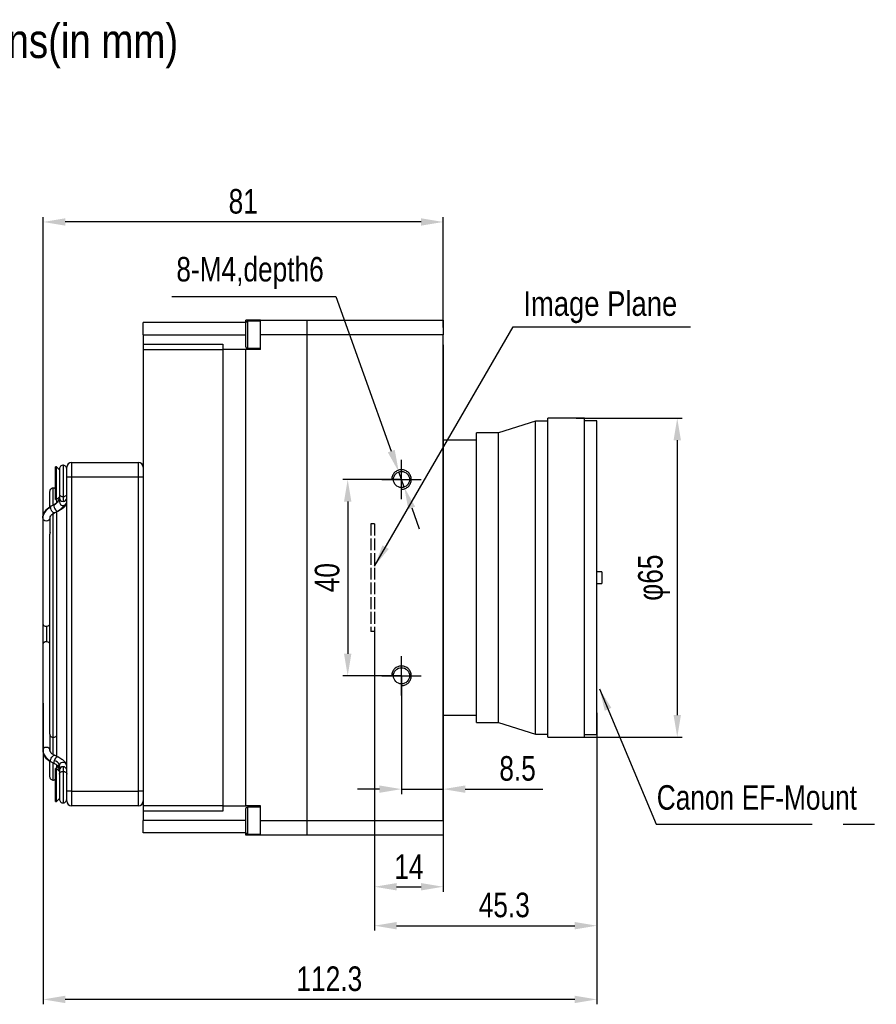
# Model space of a CAD drawing. Header units: millimetres. Extents: x 0 to 9132, y 0 to 2949.
# Tile 3 of 5: x 8828 to 9002, y 2749 to 2949. Entities that reach past the tile are written whole.
import ezdxf

# ---------------------------------------------------------------- set-up
doc = ezdxf.new("R2010")
doc.units = ezdxf.units.MM
doc.linetypes.add('ACAD_ISO02W100', pattern=[15, 12, -3])
doc.linetypes.add('CENTER', pattern=[50.8, 31.75, -6.35, 6.35, -6.35])
for name, color, linetype, lineweight in [('粗实线', 7, 'Continuous', 50), ('细实线', 3, 'Continuous', 25), ('细虚线', 2, 'ACAD_ISO02W100', 25)]:
    doc.layers.add(name, color=color, linetype=linetype, lineweight=lineweight)
doc.styles.add('iTek', font='txt', dxfattribs={"width": 0.8, "height": 5})
doc.dimstyles.new('iTek', dxfattribs={"dimscale": 0, "dimtxt": 5, "dimasz": 4.5, "dimexe": 1, "dimexo": 0, "dimgap": 1.5, "dimtad": 1, "dimtoh": 1, "dimdsep": 46, "dimtxsty": 'iTek', "dimcen": 4, "dimclrd": 256, "dimclre": 256, "dimclrt": 256, "dimazin": 2, "dimtfac": 1, "dimtmove": 0, "dimatfit": 3, "dimfxl": 1, "dimlwd": -1, "dimlwe": -1, "dimarcsym": 0})

# ---------------------------------------------------------------- blocks, each defined once
blk = doc.blocks.new('*D115')
at = {"layer": 'Defpoints', "color": 0, "linetype": 'CENTER'}
for p in [(8905.49, 2855.49), (8894.52, 2815.49), (8905.49, 2815.49)]:
    blk.add_point(p, dxfattribs=at)
at = {"layer": '细实线'}
for p, q in [((8905.49, 2855.49), (8893.52, 2855.49)), ((8894.52, 2850.99), (8894.52, 2819.99)), ((8905.49, 2815.49), (8893.52, 2815.49))]:
    blk.add_line(p, q, dxfattribs=at)
at = {"layer": '细实线', "linetype": 'CENTER'}
for points in [[(8893.77, 2850.99), (8895.27, 2850.99), (8894.52, 2855.49)], [(8893.77, 2819.99), (8895.27, 2819.99), (8894.52, 2815.49)]]:
    blk.add_solid(points, dxfattribs=at)
at = {"layer": '细实线', "linetype": 'CENTER', "insert": (8890.35, 2835.49), "char_height": 5, "attachment_point": 5, "rotation": 90, "style": 'iTek'}
blk.add_mtext('40', dxfattribs=at)
blk = doc.blocks.new('*D116')
at = {"layer": 'Defpoints', "color": 0, "linetype": 'CENTER'}
for p in [(8904.93, 2857.05), (8906.04, 2853.94)]:
    blk.add_point(p, dxfattribs=at)
at = {"layer": '细实线'}
for p, q in [((8858.66, 2892.82), (8892.09, 2892.82)), ((8892.09, 2892.82), (8903.41, 2861.28)), ((8906.04, 2853.94), (8904.93, 2857.05)), ((8907.56, 2849.7), (8909.08, 2845.47))]:
    blk.add_line(p, q, dxfattribs=at)
at = {"layer": '细实线', "linetype": 'CENTER'}
for points in [[(8904.11, 2861.53), (8902.7, 2861.03), (8904.93, 2857.05)], [(8908.27, 2849.96), (8906.86, 2849.45), (8906.04, 2853.94)]]:
    blk.add_solid(points, dxfattribs=at)
at = {"layer": '细实线', "linetype": 'CENTER', "insert": (8874.62, 2897.6), "char_height": 5, "attachment_point": 5, "style": 'iTek'}
blk.add_mtext('8-M4,depth6', dxfattribs=at)
blk = doc.blocks.new('*D117')
at = {"layer": 'Defpoints', "color": 0, "linetype": 'CENTER'}
for p in [(8905.49, 2815.49), (8913.99, 2813.35), (8913.99, 2792.39)]:
    blk.add_point(p, dxfattribs=at)
at = {"layer": '细实线'}
for p, q in [((8905.49, 2815.49), (8905.49, 2791.39)), ((8913.99, 2813.35), (8913.99, 2791.39)), ((8900.99, 2792.39), (8896.49, 2792.39)), ((8905.49, 2792.39), (8913.99, 2792.39)), ((8918.49, 2792.39), (8934.27, 2792.39))]:
    blk.add_line(p, q, dxfattribs=at)
at = {"layer": '细实线', "linetype": 'CENTER'}
for points in [[(8900.99, 2793.14), (8900.99, 2791.64), (8905.49, 2792.39)], [(8918.49, 2793.14), (8918.49, 2791.64), (8913.99, 2792.39)]]:
    blk.add_solid(points, dxfattribs=at)
at = {"layer": '细实线', "linetype": 'CENTER', "insert": (8929.14, 2796.58), "char_height": 5, "attachment_point": 5, "style": 'iTek'}
blk.add_mtext('8.5', dxfattribs=at)
blk = doc.blocks.new('*D118')
at = {"layer": 'Defpoints', "color": 0, "linetype": 'CENTER'}
for p in [(8913.99, 2882.95), (8899.99, 2824.49), (8913.99, 2772.49)]:
    blk.add_point(p, dxfattribs=at)
at = {"layer": '细实线'}
for p, q in [((8913.99, 2882.95), (8913.99, 2771.49)), ((8899.99, 2824.49), (8899.99, 2771.49)), ((8904.49, 2772.49), (8909.49, 2772.49))]:
    blk.add_line(p, q, dxfattribs=at)
at = {"layer": '细实线', "linetype": 'CENTER'}
for points in [[(8904.49, 2773.24), (8904.49, 2771.74), (8899.99, 2772.49)], [(8909.49, 2773.24), (8909.49, 2771.74), (8913.99, 2772.49)]]:
    blk.add_solid(points, dxfattribs=at)
at = {"layer": '细实线', "linetype": 'CENTER', "insert": (8906.99, 2776.58), "char_height": 5, "attachment_point": 5, "style": 'iTek'}
blk.add_mtext('14', dxfattribs=at)
blk = doc.blocks.new('*D119')
at = {"layer": 'Defpoints', "color": 0, "linetype": 'CENTER'}
for p in [(8899.99, 2824.49), (8945.29, 2807.97), (8945.29, 2764.56)]:
    blk.add_point(p, dxfattribs=at)
at = {"layer": '细实线'}
for p, q in [((8899.99, 2824.49), (8899.99, 2763.56)), ((8945.29, 2807.97), (8945.29, 2763.56)), ((8904.49, 2764.56), (8940.79, 2764.56))]:
    blk.add_line(p, q, dxfattribs=at)
at = {"layer": '细实线', "linetype": 'CENTER'}
for points in [[(8904.49, 2765.31), (8904.49, 2763.81), (8899.99, 2764.56)], [(8940.79, 2765.31), (8940.79, 2763.81), (8945.29, 2764.56)]]:
    blk.add_solid(points, dxfattribs=at)
at = {"layer": '细实线', "linetype": 'CENTER', "insert": (8926.43, 2768.75), "char_height": 5, "attachment_point": 5, "style": 'iTek'}
blk.add_mtext('45.3', dxfattribs=at)
blk = doc.blocks.new('*D120')
at = {"layer": 'Defpoints', "color": 0, "linetype": 'CENTER'}
for p in [(8832.47, 2809.92), (8945.29, 2807.97), (8832.47, 2749.53)]:
    blk.add_point(p, dxfattribs=at)
at = {"layer": '细实线'}
for p, q in [((8832.47, 2809.92), (8832.47, 2748.53)), ((8945.29, 2807.97), (8945.29, 2748.53)), ((8940.79, 2749.53), (8836.97, 2749.53))]:
    blk.add_line(p, q, dxfattribs=at)
at = {"layer": '细实线', "linetype": 'CENTER'}
for points in [[(8836.97, 2750.28), (8836.97, 2748.78), (8832.47, 2749.53)], [(8940.79, 2750.28), (8940.79, 2748.78), (8945.29, 2749.53)]]:
    blk.add_solid(points, dxfattribs=at)
at = {"layer": '细实线', "linetype": 'CENTER', "insert": (8890.78, 2753.72), "char_height": 5, "attachment_point": 5, "style": 'iTek'}
blk.add_mtext('112.3', dxfattribs=at)
blk = doc.blocks.new('*D121')
at = {"layer": 'Defpoints', "color": 0, "linetype": 'CENTER'}
for p in [(8941.06, 2867.99), (8941.06, 2802.99), (8961.68, 2802.99)]:
    blk.add_point(p, dxfattribs=at)
at = {"layer": '细实线'}
for p, q in [((8941.06, 2867.99), (8962.68, 2867.99)), ((8961.68, 2863.49), (8961.68, 2807.49)), ((8941.06, 2802.99), (8962.68, 2802.99))]:
    blk.add_line(p, q, dxfattribs=at)
at = {"layer": '细实线', "linetype": 'CENTER'}
for points in [[(8960.93, 2863.49), (8962.43, 2863.49), (8961.68, 2867.99)], [(8960.93, 2807.49), (8962.43, 2807.49), (8961.68, 2802.99)]]:
    blk.add_solid(points, dxfattribs=at)
at = {"layer": '细实线', "linetype": 'CENTER', "insert": (8956.95, 2835.49), "char_height": 5, "attachment_point": 5, "rotation": 90, "style": 'iTek'}
blk.add_mtext('φ65', dxfattribs=at)
blk = doc.blocks.new('*D122')
at = {"layer": 'Defpoints', "color": 0, "linetype": 'CENTER'}
for p in [(8832.47, 2907.98), (8913.99, 2886.49), (8832.47, 2842.69)]:
    blk.add_point(p, dxfattribs=at)
at = {"layer": '细实线'}
for p, q in [((8832.47, 2842.69), (8832.47, 2908.98)), ((8909.49, 2907.98), (8836.97, 2907.98)), ((8913.99, 2886.49), (8913.99, 2908.98))]:
    blk.add_line(p, q, dxfattribs=at)
at = {"layer": '细实线', "linetype": 'CENTER'}
for points in [[(8836.97, 2908.73), (8836.97, 2907.23), (8832.47, 2907.98)], [(8909.49, 2908.73), (8909.49, 2907.23), (8913.99, 2907.98)]]:
    blk.add_solid(points, dxfattribs=at)
at = {"layer": '细实线', "linetype": 'CENTER', "insert": (8873.23, 2912.16), "char_height": 5, "attachment_point": 5, "style": 'iTek'}
blk.add_mtext('81', dxfattribs=at)

msp = doc.modelspace()

# ---------------------------------------------------------------- linework, layer by layer
at = {"layer": '粗实线', "lineweight": 30}
for p, q in [((8873.766, 2887.492), (8873.766, 2887.992)), ((8876.766, 2887.992), (8873.766, 2887.992)), ((8876.766, 2887.742), (8874.078, 2887.742)), ((8874.078, 2887.742), (8874.078, 2882.242)), ((8876.766, 2884.992), (8876.766, 2887.992)), ((8876.766, 2887.992), (8886.166, 2887.992)), ((8886.166, 2887.992), (8886.166, 2884.992)), ((8886.166, 2887.992), (8913.986, 2887.992)), ((8913.986, 2887.992), (8913.986, 2884.992)), ((8873.766, 2887.492), (8852.866, 2887.492)), ((8852.866, 2884.992), (8852.866, 2887.492)), ((8873.766, 2882.555), (8873.766, 2887.43)), ((8852.866, 2884.992), (8852.866, 2883.066)), ((8852.866, 2884.992), (8873.766, 2884.992)), ((8876.766, 2881.992), (8876.766, 2884.992)), ((8886.166, 2884.992), (8876.766, 2884.992)), ((8886.166, 2884.992), (8886.166, 2785.992)), ((8913.986, 2884.992), (8886.166, 2884.992)), ((8913.986, 2785.992), (8913.986, 2884.992)), ((8852.866, 2883.066), (8869.066, 2883.066)), ((8852.866, 2883.066), (8852.866, 2881.992)), ((8852.866, 2881.992), (8852.866, 2788.992)), ((8852.866, 2881.992), (8869.066, 2881.992)), ((8869.066, 2883.066), (8869.066, 2881.992)), ((8869.066, 2881.992), (8869.066, 2788.992)), ((8873.766, 2881.992), (8869.066, 2881.992)), ((8876.766, 2881.992), (8873.766, 2881.992)), ((8873.766, 2788.992), (8873.766, 2881.992)), ((8874.078, 2882.242), (8876.766, 2882.242)), ((8942.786, 2867.992), (8935.286, 2867.992)), ((8935.286, 2802.992), (8935.286, 2867.992)), ((8942.786, 2802.992), (8942.786, 2867.992)), ((8932.786, 2867.392), (8925.286, 2864.992)), ((8935.286, 2867.392), (8932.786, 2867.392)), ((8932.786, 2803.592), (8932.786, 2867.392)), ((8945.286, 2867.442), (8942.786, 2867.442)), ((8945.286, 2803.542), (8945.286, 2867.442)), ((8925.286, 2864.992), (8920.786, 2864.992)), ((8920.786, 2805.992), (8920.786, 2864.992)), ((8925.286, 2805.992), (8925.286, 2864.992)), ((8920.786, 2863.492), (8913.986, 2863.492)), ((8835.166, 2858.092), (8834.966, 2858.092)), ((8834.966, 2854.742), (8834.966, 2858.092)), ((8835.766, 2857.492), (8835.166, 2858.092)), ((8835.166, 2854.742), (8835.166, 2858.092)), ((8835.766, 2857.649), (8835.766, 2852.53)), ((8836.516, 2858.399), (8836.516, 2851.998)), ((8837.266, 2855.992), (8837.266, 2857.992)), ((8838.266, 2858.992), (8838.266, 2855.992)), ((8838.266, 2858.992), (8851.866, 2858.992)), ((8851.866, 2855.992), (8851.866, 2858.992)), ((8837.266, 2791.992), (8837.266, 2855.992)), ((8838.266, 2855.992), (8837.266, 2855.992)), ((8838.266, 2855.992), (8838.266, 2791.992)), ((8851.866, 2855.992), (8838.266, 2855.992)), ((8851.866, 2791.992), (8851.866, 2855.992)), ((8852.866, 2855.992), (8851.866, 2855.992)), ((8834.516, 2850.262), (8834.516, 2853.742)), ((8834.966, 2851.392), (8834.966, 2854.742)), ((8835.166, 2851.392), (8835.166, 2854.742)), ((8833.766, 2852.992), (8833.766, 2849.833)), ((8835.166, 2851.392), (8835.766, 2851.992)), ((8835.766, 2851.751), (8835.766, 2850.924)), ((8834.749, 2850.376), (8834.078, 2850.047)), ((8834.768, 2850.384), (8834.73, 2850.364)), ((8835.086, 2850.592), (8834.791, 2850.388)), ((8834.966, 2851.392), (8835.166, 2851.392)), ((8835.186, 2850.695), (8835.086, 2850.592)), ((8835.266, 2850.758), (8835.266, 2851.492)), ((8837.266, 2850.847), (8837.265, 2850.892)), ((8832.366, 2847.63), (8832.366, 2826.114)), ((8832.392, 2847.941), (8832.379, 2847.532)), ((8833.866, 2844.763), (8833.866, 2847.63)), ((8834.516, 2802.956), (8834.516, 2848.604)), ((8834.737, 2848.7), (8835.409, 2849.029)), ((8834.743, 2848.703), (8834.737, 2848.7)), ((8835.266, 2803.487), (8835.266, 2848.959)), ((8835.367, 2849.017), (8836.022, 2849.42)), ((8835.409, 2849.029), (8835.429, 2849.041)), ((8836.022, 2849.42), (8836.086, 2849.486)), ((8833.766, 2844.236), (8833.766, 2803.746)), ((8946.286, 2836.706), (8945.286, 2836.706)), ((8946.286, 2836.706), (8946.286, 2834.279)), ((8945.286, 2834.279), (8946.286, 2834.279)), ((8833.116, 2825.583), (8833.116, 2822.401)), ((8832.366, 2821.871), (8832.366, 2800.355)), ((8913.986, 2807.492), (8920.786, 2807.492)), ((8920.786, 2805.992), (8925.286, 2805.992)), ((8925.286, 2805.992), (8932.786, 2803.592)), ((8835.266, 2799.026), (8835.266, 2803.487)), ((8932.786, 2803.592), (8935.286, 2803.592)), ((8942.786, 2803.542), (8945.286, 2803.542)), ((8833.866, 2800.355), (8833.866, 2803.222)), ((8834.516, 2799.378), (8834.516, 2802.956)), ((8935.286, 2802.992), (8942.786, 2802.992)), ((8833.866, 2800.355), (8833.852, 2800.458)), ((8833.766, 2798.096), (8833.766, 2794.992)), ((8834.078, 2797.937), (8834.749, 2797.608)), ((8834.516, 2794.242), (8834.516, 2797.723)), ((8835.409, 2798.956), (8834.737, 2799.284)), ((8835.409, 2798.956), (8835.429, 2798.944)), ((8835.67, 2798.812), (8835.429, 2798.944)), ((8835.166, 2796.592), (8834.966, 2796.592)), ((8834.966, 2793.242), (8834.966, 2796.592)), ((8835.766, 2795.992), (8835.166, 2796.592)), ((8835.166, 2793.242), (8835.166, 2796.592)), ((8835.266, 2796.492), (8835.266, 2797.227)), ((8835.766, 2797.126), (8835.807, 2797.363)), ((8835.766, 2797.126), (8835.766, 2796.233)), ((8835.766, 2795.458), (8835.766, 2790.336)), ((8836.516, 2795.987), (8836.516, 2789.586)), ((8834.966, 2789.892), (8834.966, 2793.242)), ((8835.166, 2789.892), (8835.166, 2793.242)), ((8837.266, 2789.992), (8837.266, 2791.992)), ((8838.266, 2791.992), (8837.266, 2791.992)), ((8838.266, 2791.992), (8838.266, 2788.992)), ((8838.266, 2791.992), (8851.866, 2791.992)), ((8851.866, 2788.992), (8851.866, 2791.992)), ((8852.866, 2791.992), (8851.866, 2791.992)), ((8834.966, 2789.892), (8835.166, 2789.892)), ((8835.166, 2789.892), (8835.766, 2790.492)), ((8851.866, 2788.992), (8838.266, 2788.992)), ((8869.066, 2788.992), (8852.866, 2788.992)), ((8852.866, 2788.992), (8852.866, 2787.919)), ((8869.066, 2787.919), (8852.866, 2787.919)), ((8852.866, 2787.919), (8852.866, 2785.992)), ((8869.066, 2788.992), (8873.766, 2788.992)), ((8869.066, 2788.992), (8869.066, 2787.919)), ((8876.766, 2788.992), (8873.766, 2788.992)), ((8873.766, 2783.555), (8873.766, 2788.43)), ((8876.766, 2788.742), (8874.078, 2788.742)), ((8874.078, 2788.742), (8874.078, 2783.242)), ((8876.766, 2785.992), (8876.766, 2788.992)), ((8852.866, 2783.492), (8852.866, 2785.992)), ((8873.766, 2785.992), (8852.866, 2785.992)), ((8876.766, 2782.992), (8876.766, 2785.992)), ((8876.766, 2785.992), (8886.166, 2785.992)), ((8886.166, 2785.992), (8886.166, 2782.992)), ((8886.166, 2785.992), (8913.986, 2785.992)), ((8913.986, 2785.992), (8913.986, 2782.992)), ((8873.766, 2783.492), (8852.866, 2783.492)), ((8873.766, 2782.992), (8873.766, 2783.492)), ((8876.766, 2782.992), (8873.766, 2782.992)), ((8874.078, 2783.242), (8876.766, 2783.242)), ((8886.166, 2782.992), (8876.766, 2782.992)), ((8913.986, 2782.992), (8886.166, 2782.992))]:
    msp.add_line(p, q, dxfattribs=at)
at = {"layer": '粗实线', "lineweight": 30, "flags": 128}
for points in [[(8833.98, 2849.81), (8834.013, 2849.98), (8834.078, 2850.047)], [(8834.737, 2848.7), (8834.709, 2848.691), (8834.571, 2848.717), (8834.407, 2848.844), (8834.244, 2849.051), (8834.105, 2849.307), (8834.013, 2849.574), (8833.98, 2849.81)], [(8834.73, 2850.364), (8834.662, 2850.244), (8834.658, 2850.041), (8834.719, 2849.787), (8834.834, 2849.519), (8834.986, 2849.28), (8835.153, 2849.105), (8835.308, 2849.021), (8835.409, 2849.029)], [(8834.73, 2850.364), (8834.964, 2850.501), (8835.139, 2850.636)], [(8832.366, 2847.63), (8832.393, 2847.949), (8832.403, 2848.003)], [(8832.366, 2847.63), (8832.423, 2847.427), (8832.585, 2847.255), (8832.829, 2847.14), (8833.116, 2847.1), (8833.403, 2847.14), (8833.646, 2847.255), (8833.809, 2847.427), (8833.866, 2847.63)], [(8833.852, 2800.458), (8833.809, 2800.558), (8833.646, 2800.73), (8833.403, 2800.845), (8833.116, 2800.885), (8832.829, 2800.845), (8832.585, 2800.73), (8832.423, 2800.558), (8832.366, 2800.355)], [(8832.366, 2800.355), (8832.393, 2800.036), (8832.403, 2799.981)], [(8833.98, 2798.175), (8834.013, 2798.411), (8834.105, 2798.678), (8834.244, 2798.934), (8834.407, 2799.141), (8834.571, 2799.268), (8834.709, 2799.294), (8834.737, 2799.284)], [(8834.078, 2797.937), (8834.013, 2798.005), (8833.98, 2798.175)], [(8834.73, 2798.23), (8834.662, 2797.972), (8834.658, 2797.761), (8834.719, 2797.63), (8834.745, 2797.611)], [(8835.408, 2798.956), (8835.325, 2798.967), (8835.172, 2798.895), (8835.005, 2798.729), (8834.85, 2798.496), (8834.73, 2798.23)]]:
    msp.add_lwpolyline(points, dxfattribs=at)
at = {"layer": '粗实线', "lineweight": 30}
for centre in [(8905.486, 2855.492), (8905.486, 2815.492)]:
    msp.add_circle(centre, 1.65, dxfattribs=at)
for centre, radius, start, end in [((8874.078, 2887.43), 0.312, 90, 180), ((8874.078, 2882.555), 0.312, 180, 270), ((8838.266, 2857.992), 1, 90, 180), ((8851.866, 2857.992), 1, 0, 90), ((8836.503, 2851.765), 0.738, 181.43706, 270.97068), ((8836.533, 2851.76), 0.733, 268.69472, 359.33915), ((8835.07, 2847.267), 2.766, 113.18959, 164.56189), ((8834.044, 2851.864), 3.144, 296.12851, 328.68781), ((8836.503, 2850.937), 0.738, 181.00964, 270.97614), ((8836.528, 2850.937), 0.738, 269.02461, 358.98934), ((8833.022, 2826.246), 0.67, 191.42235, 278.04921), ((8833.156, 2826.412), 0.829, 267.19545, 317.27953), ((8833.022, 2821.738), 0.67, 81.95086, 168.57758), ((8833.156, 2821.573), 0.829, 42.72047, 92.80455), ((8835.07, 2800.718), 2.766, 195.43808, 246.81037), ((8834.196, 2796.464), 1.844, 29.15408, 73.19854), ((8836.514, 2797.103), 0.753, 1.70326, 159.83164), ((8833.824, 2795.872), 1.978, 10.9754, 43.19856), ((8836.499, 2796.225), 0.733, 88.69443, 179.33965), ((8836.528, 2796.22), 0.738, 1.437, 90.97039), ((8838.266, 2789.992), 1, 180, 270), ((8851.866, 2789.992), 1, 270, 0), ((8874.078, 2788.43), 0.312, 90, 180), ((8874.078, 2783.555), 0.312, 180, 270)]:
    msp.add_arc(centre, radius, start, end, dxfattribs=at)
for points, knots in [([(8836.591, 2858.396), (8836.49, 2858.394), (8836.28, 2858.39), (8835.998, 2858.222), (8835.802, 2857.958), (8835.777, 2857.749), (8835.766, 2857.649)], [0, 0, 0, 0, 0.2387694, 0.4999984, 0.761231, 1, 1, 1, 1]), ([(8837.266, 2857.649), (8837.254, 2857.749), (8837.23, 2857.958), (8837.034, 2858.222), (8836.752, 2858.39), (8836.541, 2858.394), (8836.441, 2858.396)], [0, 0, 0, 0, 0.2387704, 0.5000014, 0.7612305, 1, 1, 1, 1]), ([(8834.591, 2853.739), (8834.49, 2853.737), (8834.28, 2853.733), (8833.998, 2853.565), (8833.802, 2853.301), (8833.777, 2853.092), (8833.766, 2852.992)], [0, 0, 0, 0, 0.2387722, 0.500001, 0.7612293, 1, 1, 1, 1]), ([(8834.966, 2853.579), (8834.892, 2853.63), (8834.735, 2853.74), (8834.543, 2853.739), (8834.441, 2853.739)], [0, 0, 0, 0, 0.4703777, 1, 1, 1, 1]), ([(8835.755, 2851.981), (8835.748, 2851.874), (8835.731, 2851.619), (8835.6, 2851.246), (8835.418, 2850.915), (8835.251, 2850.757), (8835.186, 2850.695)], [0, 0, 0, 0, 0.2144831, 0.5107203, 0.8087233, 1, 1, 1, 1]), ([(8835.771, 2852.545), (8835.769, 2852.539), (8835.746, 2852.465), (8835.816, 2852.309), (8835.986, 2852.131), (8836.244, 2852.018), (8836.427, 2852.004), (8836.516, 2851.998)], [0, 0, 0, 0, 0.0208686, 0.2693453, 0.5411971, 0.77853, 1, 1, 1, 1]), ([(8835.766, 2852.528), (8835.766, 2852.354), (8835.766, 2852.007), (8835.766, 2851.837), (8835.766, 2851.751)], [0, 0, 0, 0, 0.4999991, 1, 1, 1, 1]), ([(8836.516, 2851.998), (8836.604, 2852.004), (8836.788, 2852.018), (8837.046, 2852.131), (8837.214, 2852.309), (8837.285, 2852.461), (8837.265, 2852.532), (8837.264, 2852.534)], [0, 0, 0, 0, 0.22444444, 0.46496482, 0.74046592, 0.99228108, 1, 1, 1, 1]), ([(8836.516, 2851.998), (8836.516, 2851.756), (8836.516, 2851.326), (8836.516, 2851.118), (8836.516, 2851.027)], [0, 0, 0, 0, 0.5599989, 1, 1, 1, 1]), ([(8834.077, 2850.047), (8833.694, 2849.808), (8833.086, 2849.428), (8832.563, 2848.652), (8832.45, 2848.183), (8832.392, 2847.941)], [0, 0, 0, 0, 0.45188965, 0.71749019, 1, 1, 1, 1]), ([(8835.408, 2849.029), (8835.683, 2849.173), (8836.223, 2849.457), (8836.805, 2849.915), (8837.186, 2850.369), (8837.24, 2850.694), (8837.266, 2850.847)], [0, 0, 0, 0, 0.2733934, 0.5377376, 0.7823979, 1, 1, 1, 1]), ([(8833.853, 2847.532), (8833.863, 2847.659), (8833.882, 2847.905), (8834.143, 2848.332), (8834.51, 2848.559), (8834.738, 2848.701)], [0, 0, 0, 0, 0.2875258, 0.5560637, 1, 1, 1, 1]), ([(8833.866, 2844.763), (8833.864, 2844.731), (8833.86, 2844.668), (8833.831, 2844.551), (8833.797, 2844.431), (8833.772, 2844.32), (8833.762, 2844.238), (8833.768, 2844.208), (8833.77, 2844.2)], [0, 0, 0, 0, 0.1879689, 0.3760231, 0.561724, 0.7463777, 0.9346944, 1, 1, 1, 1]), ([(8832.366, 2826.114), (8832.366, 2825.819), (8832.366, 2825.364), (8832.366, 2824.606), (8832.366, 2823.992), (8832.366, 2823.379), (8832.366, 2822.62), (8832.366, 2822.166), (8832.366, 2821.871)], [0, 0, 0, 0, 0.239457, 0.3683609, 0.5000002, 0.6316391, 0.760543, 1, 1, 1, 1]), ([(8833.771, 2803.791), (8833.768, 2803.776), (8833.762, 2803.737), (8833.776, 2803.643), (8833.805, 2803.526), (8833.838, 2803.405), (8833.862, 2803.3), (8833.865, 2803.246), (8833.866, 2803.222)], [0, 0, 0, 0, 0.1150659, 0.3020561, 0.4904799, 0.675025, 0.8565487, 1, 1, 1, 1]), ([(8834.516, 2802.956), (8834.604, 2802.962), (8834.788, 2802.976), (8835.045, 2803.09), (8835.216, 2803.267), (8835.285, 2803.425), (8835.262, 2803.501), (8835.259, 2803.509)], [0, 0, 0, 0, 0.2200179, 0.4558, 0.7258689, 0.9727195, 1, 1, 1, 1]), ([(8833.866, 2803.222), (8833.911, 2803.177), (8834.011, 2803.077), (8834.244, 2802.976), (8834.427, 2802.963), (8834.516, 2802.956)], [0, 0, 0, 0, 0.2989339, 0.6615855, 1, 1, 1, 1]), ([(8832.392, 2800.044), (8832.45, 2799.802), (8832.563, 2799.332), (8833.086, 2798.557), (8833.694, 2798.177), (8834.077, 2797.938)], [0, 0, 0, 0, 0.2825104, 0.5481105, 1, 1, 1, 1]), ([(8833.766, 2800.492), (8833.772, 2800.39), (8833.781, 2800.245), (8833.869, 2800.134), (8833.895, 2800.102)], [0, 0, 0, 0, 0.7090921, 1, 1, 1, 1]), ([(8834.738, 2799.284), (8834.51, 2799.426), (8834.143, 2799.653), (8833.882, 2800.08), (8833.863, 2800.326), (8833.853, 2800.453)], [0, 0, 0, 0, 0.4439364, 0.7124746, 1, 1, 1, 1]), ([(8834.75, 2797.608), (8834.958, 2797.5), (8835.353, 2797.295), (8835.677, 2797.062), (8835.732, 2797.04), (8835.757, 2797.029)], [0, 0, 0, 0, 0.3783795, 0.7180588, 1, 1, 1, 1]), ([(8837.266, 2797.138), (8837.246, 2797.273), (8837.2, 2797.578), (8836.871, 2798.005), (8836.298, 2798.484), (8835.714, 2798.794), (8835.408, 2798.956)], [0, 0, 0, 0, 0.1843322, 0.4181036, 0.6950473, 1, 1, 1, 1]), ([(8835.266, 2797.207), (8835.303, 2797.171), (8835.44, 2797.038), (8835.599, 2796.737), (8835.731, 2796.366), (8835.748, 2796.111), (8835.755, 2796.004)], [0, 0, 0, 0, 0.1194987, 0.4439525, 0.7664797, 1, 1, 1, 1]), ([(8835.768, 2795.451), (8835.767, 2795.453), (8835.746, 2795.523), (8835.817, 2795.676), (8835.986, 2795.853), (8836.244, 2795.967), (8836.427, 2795.981), (8836.516, 2795.987)], [0, 0, 0, 0, 0.0077192, 0.2595321, 0.5350351, 0.7755554, 1, 1, 1, 1]), ([(8835.766, 2796.233), (8835.766, 2796.148), (8835.766, 2795.978), (8835.766, 2795.631), (8835.766, 2795.457)], [0, 0, 0, 0, 0.5000008, 1, 1, 1, 1]), ([(8836.516, 2796.958), (8836.516, 2796.836), (8836.516, 2796.617), (8836.516, 2796.18), (8836.516, 2795.987)], [0, 0, 0, 0, 0.5600004, 1, 1, 1, 1]), ([(8836.516, 2795.987), (8836.604, 2795.981), (8836.788, 2795.967), (8837.045, 2795.853), (8837.215, 2795.676), (8837.285, 2795.52), (8837.263, 2795.445), (8837.261, 2795.44)], [0, 0, 0, 0, 0.2214702, 0.458803, 0.7306531, 0.9791301, 1, 1, 1, 1]), ([(8833.766, 2794.992), (8833.777, 2794.893), (8833.802, 2794.684), (8833.998, 2794.42), (8834.28, 2794.251), (8834.49, 2794.248), (8834.591, 2794.246)], [0, 0, 0, 0, 0.2387689, 0.4999982, 0.7612277, 1, 1, 1, 1]), ([(8834.441, 2794.246), (8834.543, 2794.246), (8834.735, 2794.245), (8834.892, 2794.354), (8834.966, 2794.406)], [0, 0, 0, 0, 0.5296223, 1, 1, 1, 1]), ([(8835.766, 2790.336), (8835.777, 2790.236), (8835.802, 2790.027), (8835.998, 2789.763), (8836.28, 2789.594), (8836.49, 2789.591), (8836.591, 2789.589)], [0, 0, 0, 0, 0.2387701, 0.5000023, 0.7612312, 1, 1, 1, 1]), ([(8836.441, 2789.589), (8836.541, 2789.591), (8836.752, 2789.594), (8837.034, 2789.763), (8837.23, 2790.027), (8837.254, 2790.236), (8837.266, 2790.336)], [0, 0, 0, 0, 0.2387689, 0.499998, 0.7612286, 1, 1, 1, 1])]:
    msp.add_open_spline(points, degree=3, knots=knots, dxfattribs=at)
at = {"layer": '细实线', "color": 1, "linetype": 'CENTER'}
for p, q in [((8905.486, 2851.492), (8905.486, 2859.492)), ((8901.486, 2855.492), (8909.486, 2855.492)), ((8905.486, 2811.492), (8905.486, 2819.492)), ((8901.486, 2815.492), (8909.486, 2815.492))]:
    msp.add_line(p, q, dxfattribs=at)
at = {"layer": '细实线', "linetype": 'CENTER'}
for centre in [(8905.486, 2855.492), (8905.486, 2815.492)]:
    msp.add_arc(centre, 2, 270, 180, dxfattribs=at)
at = {"layer": '细虚线', "ltscale": 0.2}
for p, q in [((8899.986, 2846.492), (8899.226, 2846.492)), ((8899.226, 2846.492), (8899.226, 2824.492)), ((8899.986, 2846.492), (8899.986, 2824.492)), ((8899.986, 2824.492), (8899.226, 2824.492))]:
    msp.add_line(p, q, dxfattribs=at)

# ---------------------------------------------------------------- texts
at = {"layer": '细实线', "color": 1, "linetype": 'CENTER', "insert": (8678.708, 2948.396), "char_height": 7, "width": 245.97301, "attachment_point": 1, "style": 'iTek'}
msp.add_mtext('{\\fArial|b0|i0|c0|p34;\\C0;TTS71MCL Camera Mechanical Dimensions(in mm)}', dxfattribs=at)
at = {"layer": '细实线', "linetype": 'CENTER', "char_height": 5, "width": 49.62247, "attachment_point": 1, "style": 'iTek'}
for s, insert in [('{\\fArial|b0|i0|c0|p34;Image Plane}', (8930.312, 2893.846)), ('Canon{\\fArial|b0|i0|c134|p34; }EF-Mount', (8957.508, 2793.196))]:
    msp.add_mtext(s, dxfattribs=dict(at, insert=insert))

# ---------------------------------------------------------------- dimensions: what is measured, and where the dimension line sits
at = {"layer": '细实线', "color": 1, "linetype": 'CENTER'}
dim = msp.add_linear_dim(base=(8832.466, 2907.976), p1=(8913.986, 2886.492), p2=(8832.466, 2842.686), text='81', dimstyle='iTek', override={"dimscale": 1}, dxfattribs=at)
dim.commit()
dim.dimension.update_dxf_attribs({"geometry": '*D122', "text_midpoint": (8873.226, 2912.155)})
dim = msp.add_diameter_dim_2p(p1=(8906.043, 2853.939), p2=(8904.929, 2857.045), text='8-M4,depth6', dimstyle='iTek', override={"dimscale": 1, "dimtxt": 5}, dxfattribs=at)
dim.commit()
dim.dimension.update_dxf_attribs({"geometry": '*D116', "text_midpoint": (8874.624, 2892.823), "dimtype": 163})
for base, p1, p2, picture, middle in [((8913.986, 2772.493), (8899.986, 2824.492), (8913.986, 2882.951), '*D118', (8906.986, 2772.493)), ((8945.286, 2764.556), (8899.986, 2824.492), (8945.286, 2807.972), '*D119', (8926.433, 2764.556)), ((8913.986, 2792.391), (8905.486, 2815.492), (8913.986, 2813.345), '*D117', (8929.145, 2792.391))]:
    dim = msp.add_linear_dim(base=base, p1=p1, p2=p2, dimstyle='iTek', override={"dimscale": 1}, dxfattribs=at)
    dim.commit()
    dim.dimension.update_dxf_attribs({"geometry": picture, "text_midpoint": middle, "dimtype": 160})
dim = msp.add_linear_dim(base=(8961.685, 2802.992), p1=(8941.063, 2867.992), p2=(8941.063, 2802.992), angle=90, text='φ<>', dimstyle='iTek', override={"dimscale": 1}, dxfattribs=at)
dim.commit()
dim.dimension.update_dxf_attribs({"geometry": '*D121', "text_midpoint": (8956.949, 2835.492)})
dim = msp.add_linear_dim(base=(8894.521, 2815.492), p1=(8905.486, 2855.492), p2=(8905.486, 2815.492), angle=90, dimstyle='iTek', override={"dimscale": 1}, dxfattribs=at)
dim.commit()
dim.dimension.update_dxf_attribs({"geometry": '*D115', "text_midpoint": (8894.521, 2835.492), "dimtype": 160})
dim = msp.add_linear_dim(base=(8832.466, 2749.534), p1=(8945.286, 2807.972), p2=(8832.466, 2809.921), text='112.3', dimstyle='iTek', override={"dimscale": 1}, dxfattribs=at)
dim.commit()
dim.dimension.update_dxf_attribs({"geometry": '*D120', "text_midpoint": (8890.776, 2749.534), "dimtype": 160})

# ---------------------------------------------------------------- leaders
at = {"layer": '细实线', "color": 1}
msp.add_leader([(8899.986, 2837.816), (8928.232, 2886.614), (8964.383, 2886.614)], dimstyle='iTek', override={"dimscale": 1, "dimtad": 0}, dxfattribs=at)
at = {"layer": '细实线', "linetype": 'CENTER'}
msp.add_leader([(8945.845, 2812.805), (8957.411, 2785.235), (9002.25, 2785.235)], dimstyle='iTek', override={"dimscale": 1, "dimtad": 0}, dxfattribs=at)

doc.saveas('drawing.dxf')
